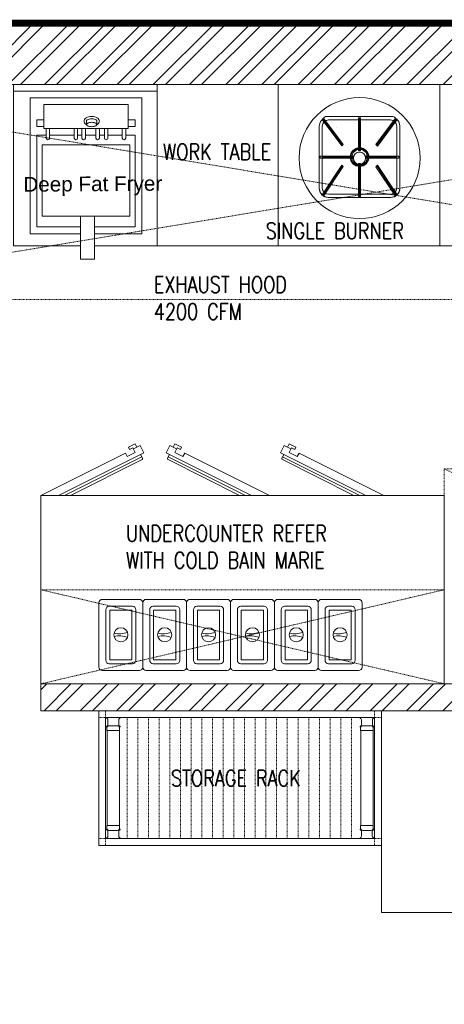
# Model space of a CAD drawing. Header units: inches. Extents: x 105152 to 158499, y 12149 to 30915.
# Tile 50 of 256: x 123837 to 123900, y 21459 to 21603. Entities that reach past the tile are written whole.
import ezdxf

# ---------------------------------------------------------------- set-up
doc = ezdxf.new("R2010")
doc.units = ezdxf.units.IN
doc.header["$MEASUREMENT"] = 0
doc.linetypes.add('HIDDEN', pattern=[0.375, 0.25, -0.125])
doc.linetypes.add('IHCL-P-MEZZANINE FLOOR PLAN$0$HIDDEN', pattern=[0.375, 0.25, -0.125])
for name, color, linetype, lineweight in [('AR - PLAN', 251, 'Continuous', 5), ('door', 1, 'Continuous', 13), ('DRAINAGE ', 7, 'Continuous', 9), ('EQUIP DIM', 5, 'Continuous', 0), ('EQUIPMENT', 7, 'Continuous', 25), ('FLOOR RAISE', 4, 'Continuous', 5), ('K-Equipment', 41, 'Continuous', 0), ('KIT TEXT.', 5, 'Continuous', 5), ('PD_BRICK WALL_115', 134, 'Continuous', 30), ('PD_HATCH', 45, 'Continuous', 9)]:
    doc.layers.add(name, color=color, linetype=linetype, lineweight=lineweight)
doc.layers.add('KIT EQUIPMENT', color=7, linetype='Continuous')
doc.layers.add('PD_025_TEXT', color=61, linetype='Continuous')
doc.styles.add('ISO', font='isocp.shx', dxfattribs={"height": 250})
doc.styles.get("Standard").update_dxf_attribs({"font": 'arial.ttf', "height": 6})

# ---------------------------------------------------------------- blocks, each defined once
blk = doc.blocks.new('SFEGRGG')
at = {"layer": 'K-Equipment', "color": 251, "lineweight": 5, "ltscale": 18}
for p, q in [((1785673.6, 620186.4), (1785673.6, 619586.4)), ((1786208.3, 620186.4), (1785673.6, 620186.4)), ((1786208.3, 620186.4), (1786208.3, 619586.4)), ((1786208.3, 619600.4, 3.7), (1786208.3, 620184.1, -0.7)), ((1785673.6, 620161.4), (1786208.3, 620161.4)), ((1785735.8, 620137.2), (1785735.8, 619631.6)), ((1786151.4, 620137.2), (1785735.8, 620137.2)), ((1786100.6, 620111.8), (1785786.6, 620111.8)), ((1785786.6, 620023.1), (1785786.6, 620111.8)), ((1786100.6, 620023.1), (1786100.6, 620111.8)), ((1786151.4, 619631.6), (1786151.4, 620137.2)), ((1785786.6, 620055.5), (1785761.2, 620055.5)), ((1785761.2, 620030.1), (1785761.2, 620055.5)), ((1785786.6, 620030.1), (1785761.2, 620030.1)), ((1785945.8, 620053.5), (1785945.8, 620037.8)), ((1785983.7, 620053.5), (1785983.7, 620037.9)), ((1786100.6, 620055.5), (1786126, 620055.5)), ((1786100.6, 620030.1), (1786126, 620030.1)), ((1786126, 620030.1), (1786126, 620055.5)), ((1785735.8, 620023.1), (1785735.8, 619631.6)), ((1785761.2, 619997.7), (1785761.2, 619657)), ((1785795.8, 619997.7), (1785761.2, 619997.7)), ((1786100.6, 620023.1), (1785786.6, 620023.1)), ((1785795.8, 620023.1), (1785795.8, 619987.7)), ((1785808.5, 620023.1), (1785808.5, 619987.7)), ((1785808.5, 619997.7), (1785899.8, 619997.7)), ((1785841.2, 619997.7), (1785808.5, 619997.7)), ((1785899.8, 620023.1), (1785899.8, 619987.7)), ((1785912.5, 620023.1), (1785912.5, 619987.7)), ((1785928.5, 619997.7), (1785912.5, 619997.7)), ((1785928.5, 620023.1), (1785928.5, 619987.7)), ((1785941.2, 620023.1), (1785941.2, 619987.7)), ((1785980.5, 619997.7), (1785941.2, 619997.7)), ((1785980.5, 620023.1), (1785980.5, 619987.7)), ((1785993.2, 620023.1), (1785993.2, 619987.7)), ((1786012.3, 619997.7), (1785993.2, 619997.7)), ((1786012.3, 620023.1), (1786012.3, 619987.7)), ((1786025, 620023.1), (1786025, 619987.7)), ((1786078.6, 619997.7), (1786025, 619997.7)), ((1786078.6, 619997.7), (1786049.8, 619997.7)), ((1786078.6, 620023.1), (1786078.6, 619987.7)), ((1786091.3, 620023.1), (1786091.3, 619987.7)), ((1786126, 619997.7), (1786091.3, 619997.7)), ((1786126, 619657), (1786126, 619997.7)), ((1785780.8, 619962.9), (1785780.8, 619697.3)), ((1786106.4, 619962.9), (1785780.8, 619962.9)), ((1786106.4, 619697.3), (1786106.4, 619962.9)), ((1785780.8, 619697.3), (1786106.4, 619697.3)), ((1785923.7, 619697.3), (1785923.7, 619537.2)), ((1785974.7, 619697.3), (1785974.7, 619537.2)), ((1785923.7, 619631.6), (1785735.8, 619631.6)), ((1785923.7, 619657), (1785761.2, 619657)), ((1786126, 619657), (1785974.7, 619657)), ((1786151.4, 619631.6), (1785974.7, 619631.6)), ((1785923.7, 619586.4), (1785673.6, 619586.4)), ((1786208.3, 619586.4), (1785974.7, 619586.4)), ((1785974.7, 619537.2), (1785923.7, 619537.2))]:
    blk.add_line(p, q, dxfattribs=at)
blk.add_lwpolyline([(1785964.8, 620046, 0.043875), (1785957, 620045.3, 0.057279), (1785951.3, 620043.6, 0.099652), (1785946.6, 620040.4), (1785945.8, 620037.9, 0.194717), (1785946.9, 620035.2, 0.099652), (1785951.3, 620032.1, 0.057279), (1785957, 620030.5, 0.043875), (1785964.8, 620029.8, 0.043875), (1785972.5, 620030.5, 0.057279), (1785978.2, 620032.1, 0.099652), (1785982.6, 620035.2, 0.194717), (1785983.7, 620037.9, 0.194717), (1785982.6, 620040.5, 0.099652), (1785978.2, 620043.6, 0.057279), (1785972.5, 620045.3, 0.043875)], format="xyb", close=True, dxfattribs=at)
blk.add_lwpolyline([(1785983.7, 620053.5, 0.030969), (1785981.9, 620054.8, 0.076046), (1785974.4, 620058, 0.062923), (1785964.8, 620059.2, 0.062923)], format="xyb", dxfattribs=at)
for centre, radius, start, end in [((1785964.8, 620021.9), 46.2, 90, 104.3399), ((1785964.8, 620021.9), 46.2, 75.6601, 90), ((1785947.4, 620050.5), 11.2, 146.1323, 180), ((1785947.4, 620050.5), 11.2, 180, 213.8677), ((1785955.7, 620044.9), 21.2, 121.6815, 146.1323), ((1785955.7, 620056), 21.2, 213.8677, 238.3185), ((1785961.2, 620036), 31.7, 104.3399, 121.6815), ((1785961.2, 620064.9), 31.7, 238.3185, 241.1049), ((1785957.7, 620038.5), 19.1, 121.7971, 128.4438), ((1785961.7, 620032.1), 26.7, 104.402, 121.7971), ((1785964.8, 620020.3), 38.9, 90, 104.402), ((1785968.3, 620036), 31.7, 58.3185, 75.6601), ((1785968.3, 620064.9), 31.7, 298.8951, 301.6815), ((1785973.8, 620044.9), 21.2, 33.8677, 58.3185), ((1785973.1, 620057.2), 22.6, 301.6815, 326.1323), ((1785982.1, 620050.5), 11.2, 360, 33.8677), ((1785984.4, 620049.6), 8.99, 326.1323, 5.3453), ((1785802.2, 619987.7), 6.35, 180, 360), ((1785906.2, 619987.7), 6.35, 180, 360), ((1785934.9, 619987.7), 6.35, 180, 360), ((1785986.9, 619987.7), 6.35, 180, 360), ((1786018.7, 619987.7), 6.35, 180, 360), ((1786085, 619987.7), 6.35, 180, 360)]:
    blk.add_arc(centre, radius, start, end, dxfattribs=at)
blk = doc.blocks.new('sesrgg')
at = {"layer": 'EQUIPMENT', "color": 251, "linetype": 'Continuous', "lineweight": 5}
for p, q in [((1788352.5, 614303.9), (1788353.7, 614303.2)), ((1788400.4, 614306.9), (1788353.3, 614306.9)), ((1788356.8, 614280.4), (1788356.8, 614297.9)), ((1788396.9, 614280.4), (1788396.9, 614297.9)), ((1788396.9, 614280.4), (1788396.9, 614297.9)), ((1788399.9, 614303.2), (1788401.1, 614303.9)), ((1788399.9, 614303.2), (1788401.2, 614303.9)), ((1788402, 614305.2), (1788402, 614305.3)), ((1789294.6, 614305.2), (1789294.6, 614305.3)), ((1789296.7, 614303.2), (1789295.4, 614303.9)), ((1789296.7, 614303.2), (1789295.4, 614303.9)), ((1789296.2, 614306.9), (1789343.3, 614306.9)), ((1789299.7, 614280.4), (1789299.7, 614297.9)), ((1789299.7, 614280.4), (1789299.7, 614297.9)), ((1789339.8, 614280.4), (1789339.8, 614297.9)), ((1789344.1, 614303.9), (1789342.9, 614303.2)), ((1788352.5, 614274.4), (1788353.7, 614275.1)), ((1788353.2, 614271.4), (1788353.2, 614259.3)), ((1788399.9, 614258.8), (1788353.7, 614258.8)), ((1788353.8, 613904.2), (1788353.7, 614258.8)), ((1788355.4, 614273.5), (1788354.7, 614272.2)), ((1788393, 614276.5), (1788360.6, 614276.5)), ((1788399, 614272.2), (1788398.3, 614273.5)), ((1788399.9, 614275.1), (1788401.1, 614274.4)), ((1788399.9, 614275.1), (1788401.2, 614274.4)), ((1788400, 613904.7), (1788399.9, 614258.8)), ((1788400.4, 614271.4), (1788400.4, 614259.3)), ((1788402, 614273), (1788402, 614273)), ((1789294.6, 614273), (1789294.6, 614273)), ((1789296.7, 614275.1), (1789295.4, 614274.4)), ((1789296.7, 614275.1), (1789295.4, 614274.4)), ((1789296.2, 614271.4), (1789296.2, 614259.3)), ((1789296.6, 613904.7), (1789296.7, 614258.8)), ((1789296.7, 614258.8), (1789342.9, 614258.8)), ((1789297.6, 614272.2), (1789298.3, 614273.5)), ((1789303.6, 614276.5), (1789335.9, 614276.5)), ((1789341.2, 614273.5), (1789341.9, 614272.2)), ((1789342.8, 613904.2), (1789342.9, 614258.8)), ((1789344.1, 614274.4), (1789342.9, 614275.1)), ((1789343.4, 614271.4), (1789343.4, 614259.3)), ((1788352.6, 613889.1), (1788353.8, 613888.4)), ((1788353.3, 613892), (1788353.3, 613904.2)), ((1788400, 613904.7), (1788353.8, 613904.7)), ((1788355.5, 613890), (1788354.8, 613891.2)), ((1788356.9, 613883.1), (1788356.9, 613865.6)), ((1788393.1, 613887), (1788360.7, 613887)), ((1788397, 613883.2), (1788397, 613865.7)), ((1788397, 613865.6), (1788397, 613883.1)), ((1788398.3, 613890), (1788399.1, 613891.2)), ((1788400, 613888.3), (1788401.2, 613889.1)), ((1788401.2, 613889.1), (1788400, 613888.4)), ((1788400.5, 613892), (1788400.5, 613904.2)), ((1788402, 613890.4), (1788402, 613890.5)), ((1789294.5, 613890.4), (1789294.5, 613890.5)), ((1789296.6, 613888.3), (1789295.3, 613889.1)), ((1789295.3, 613889.1), (1789296.6, 613888.4)), ((1789296.1, 613892), (1789296.1, 613904.2)), ((1789296.6, 613904.7), (1789342.8, 613904.7)), ((1789298.2, 613890), (1789297.5, 613891.2)), ((1789299.6, 613883.2), (1789299.6, 613865.7)), ((1789299.6, 613865.6), (1789299.6, 613883.1)), ((1789303.5, 613887), (1789335.8, 613887)), ((1789339.7, 613883.1), (1789339.7, 613865.6)), ((1789341.1, 613890), (1789341.8, 613891.2)), ((1789344, 613889.1), (1789342.8, 613888.4)), ((1789343.3, 613892), (1789343.3, 613904.2)), ((1788352.6, 613859.6), (1788353.8, 613860.3)), ((1788400.4, 613856.6), (1788353.4, 613856.6)), ((1788400, 613860.3), (1788401.2, 613859.6)), ((1788401.2, 613859.6), (1788400, 613860.3)), ((1788402, 613858.2), (1788402, 613858.2)), ((1789294.5, 613858.2), (1789294.5, 613858.2)), ((1789296.6, 613860.3), (1789295.3, 613859.6)), ((1789295.3, 613859.6), (1789296.6, 613860.3)), ((1789296.1, 613856.6), (1789343.2, 613856.6)), ((1789344, 613859.6), (1789342.8, 613860.3))]:
    blk.add_line(p, q, dxfattribs=at)
at = {"layer": 'EQUIPMENT', "color": 251, "linetype": 'IHCL-P-MEZZANINE FLOOR PLAN$0$HIDDEN', "lineweight": 5}
for p, q in [((1788428, 613856.6), (1788428, 614306.9)), ((1788467.7, 613856.6), (1788467.7, 614306.9)), ((1788507.4, 613856.6), (1788507.4, 614306.9)), ((1788547.1, 613856.6), (1788547.1, 614306.9)), ((1788586.8, 613856.6), (1788586.8, 614306.9)), ((1788586.8, 613856.6), (1788586.8, 614306.9)), ((1788626.6, 613856.6), (1788626.6, 614306.9)), ((1788666.3, 613856.6), (1788666.3, 614306.9)), ((1788706, 613856.6), (1788706, 614306.9)), ((1788706, 613856.6), (1788706, 614306.9)), ((1788745.7, 613856.6), (1788745.7, 614306.9)), ((1788785.4, 613856.6), (1788785.4, 614306.9)), ((1788825.1, 613856.6), (1788825.1, 614306.9)), ((1788864.9, 613856.6), (1788864.9, 614306.9)), ((1788904.6, 613856.6), (1788904.6, 614306.9)), ((1788944.3, 613856.6), (1788944.3, 614306.9)), ((1788984, 613856.6), (1788984, 614306.9)), ((1789023.7, 613856.6), (1789023.7, 614306.9)), ((1789063.5, 613856.6), (1789063.5, 614306.9)), ((1789103.2, 613856.6), (1789103.2, 614306.9)), ((1789142.9, 613856.6), (1789142.9, 614306.9)), ((1789182.6, 613856.6), (1789182.6, 614306.9)), ((1789222.3, 613856.6), (1789222.3, 614306.9)), ((1789262.1, 613856.6), (1789262.1, 614306.9))]:
    blk.add_line(p, q, dxfattribs=at)
for points in [[(1788348.4, 614306.9), (1788348.4, 614332.1), (1788323.1, 614332.1), (1788323.1, 614306.9)], [(1789348.2, 614306.9), (1789348.2, 614332.1), (1789373.5, 614332.1), (1789373.5, 614306.9)], [(1788348.4, 613856.6), (1788348.4, 613831.3), (1788323.1, 613831.3), (1788323.1, 613856.6)], [(1789348.2, 613856.6), (1789348.2, 613831.3), (1789373.5, 613831.3), (1789373.5, 613856.6)]]:
    blk.add_lwpolyline(points, close=True, dxfattribs=at)
at = {"layer": 'EQUIPMENT', "color": 251, "linetype": 'Continuous', "lineweight": 5}
for centre, radius, start, end in [((1788353.3, 614305.3), 1.6, 89.991, 239.97), ((1788350.7, 614297.9), 6.07, 359.982, 59.988), ((1788350.7, 614280.4), 6.07, 299.976, 359.982), ((1788403, 614297.9), 6.07, 119.991, 179.997), ((1788403, 614297.9), 6.07, 119.994, 180), ((1788403, 614280.4), 6.07, 179.991, 239.997), ((1788403, 614280.4), 6.07, 180, 239.97), ((1788400.4, 614305.3), 1.6, 299.976, 89.991), ((1788400.3, 614305.2), 1.6, 299.973, 359.979), ((1789296.2, 614305.3), 1.6, 90.009, 240.024), ((1789296.2, 614305.2), 1.6, 180.021, 240.027), ((1789293.6, 614297.9), 6.07, 0.003, 60.009), ((1789293.6, 614297.9), 6.07, 0, 60.006), ((1789293.6, 614280.4), 6.07, 300.003, 0.009), ((1789293.6, 614280.4), 6.07, 300.03, 0), ((1789345.9, 614297.9), 6.07, 120.012, 180.018), ((1789345.9, 614280.4), 6.07, 180.018, 240.024), ((1789343.3, 614305.3), 1.6, 300.03, 90.009), ((1788353.3, 614273), 1.6, 119.994, 329.979), ((1788353.7, 614259.3), 0.506, 180, 269.973), ((1788360.7, 614270.4), 6.07, 89.991, 149.997), ((1788393, 614270.4), 6.07, 29.985, 89.991), ((1788400.4, 614273), 1.6, 209.967, 59.988), ((1788399.9, 614259.3), 0.506, 269.973, 359.982), ((1788400.3, 614273), 1.6, 359.967, 59.973), ((1789296.2, 614273), 1.6, 120.027, 180.033), ((1789296.2, 614273), 1.6, 120.012, 330.033), ((1789296.7, 614259.3), 0.506, 180.018, 270.027), ((1789303.6, 614270.4), 6.07, 90.009, 150.015), ((1789335.9, 614270.4), 6.07, 30.003, 90.009), ((1789343.3, 614273), 1.6, 210.021, 60.006), ((1789342.9, 614259.3), 0.506, 270.027, 0), ((1788353.4, 613890.4), 1.6, 29.985, 239.97), ((1788353.8, 613904.2), 0.506, 89.991, 180), ((1788350.8, 613883.1), 6.07, 359.982, 59.988), ((1788360.7, 613893.1), 6.07, 209.967, 269.973), ((1788393.1, 613893.1), 6.07, 269.973, 329.979), ((1788403.1, 613883.1), 6.07, 119.994, 180), ((1788403.1, 613883.1), 6.07, 119.991, 179.997), ((1788400.4, 613890.4), 1.6, 299.976, 149.997), ((1788400, 613904.2), 0.506, 359.982, 89.991), ((1788400.4, 613890.4), 1.6, 299.973, 359.979), ((1789296.1, 613890.4), 1.6, 30.003, 240.024), ((1789296.1, 613890.4), 1.6, 180.021, 240.027), ((1789296.6, 613904.2), 0.506, 90.009, 180.018), ((1789293.5, 613883.1), 6.07, 0, 60.006), ((1789293.5, 613883.1), 6.07, 0.003, 60.009), ((1789303.5, 613893.1), 6.07, 210.021, 270.027), ((1789335.8, 613893.1), 6.07, 270.027, 330.033), ((1789345.8, 613883.1), 6.07, 120.012, 180.018), ((1789343.2, 613890.4), 1.6, 300.03, 150.015), ((1789342.8, 613904.2), 0.506, 0, 90.009), ((1788353.4, 613858.2), 1.6, 119.994, 269.973), ((1788350.8, 613865.6), 6.07, 299.976, 359.982), ((1788403.1, 613865.6), 6.07, 179.991, 239.997), ((1788403.1, 613865.6), 6.07, 180, 239.97), ((1788400.4, 613858.2), 1.6, 269.973, 59.988), ((1788400.4, 613858.2), 1.6, 359.967, 59.973), ((1789296.1, 613858.2), 1.6, 120.027, 180.033), ((1789296.1, 613858.2), 1.6, 120.012, 270.027), ((1789293.5, 613865.6), 6.07, 300.003, 0.009), ((1789293.5, 613865.6), 6.07, 300.03, 0), ((1789345.8, 613865.6), 6.07, 180.018, 240.024), ((1789343.2, 613858.2), 1.6, 270.027, 60.006)]:
    blk.add_arc(centre, radius, start, end, dxfattribs=at)
at = {"layer": 'KIT EQUIPMENT', "color": 251, "lineweight": 5}
for points in [[(1789373.5, 614332.1), (1789373.5, 613831.3), (1788323.1, 613831.3), (1788323.1, 614332.1)], [(1789348.2, 614306.9), (1789348.2, 613856.6), (1788348.4, 613856.6), (1788348.4, 614306.9)]]:
    blk.add_lwpolyline(points, close=True, dxfattribs=at)
blk = doc.blocks.new('A$C6E471120')
at = {"layer": 'PD_HATCH', "lineweight": 5}
h = blk.add_hatch(dxfattribs=at)
h.set_pattern_fill('ANSI32', color=251, scale=254)
h.set_pattern_definition([(45, (-1789305.34, -617415.57), (-67.351921, 67.351921), []), (45, (-1789260.44, -617415.57), (-67.351921, 67.351921), [])])
h.paths.add_polyline_path([(0, -2329.1), (0, -2229.1), (-566.3, -2229.1), (-2166.3, -2229.1), (-3666.3, -2229.1), (-3666.3, -2329.1)])
at = {"layer": 'door', "color": 251, "lineweight": 5}
blk.add_line((-538.6, -2229.1), (-2816.3, -2229.1), dxfattribs=at)
at = {"layer": 'EQUIPMENT', "color": 251, "lineweight": 5, "ltscale": 12}
blk.add_lwpolyline([(-3666.3, -2229.1), (0, -2229.1), (0, -2329.1), (-3666.3, -2329.1)], close=True, dxfattribs=at)
at = {"layer": 'KIT EQUIPMENT', "color": 251, "linetype": 'HIDDEN', "lineweight": 5, "ltscale": 0.025}
for p, q in [((0, -800), (-4838.7, 0)), ((-4838.7, -800), (0, 0)), ((-566.3, -2229.1), (-2166.3, -1429.1))]:
    blk.add_line(p, q, dxfattribs=at)
at = {"layer": 'KIT EQUIPMENT', "color": 251, "lineweight": 5}
for p, q in [((-2626.9, -136.9, -370.3), (-2631.2, -152.9, -370.3)), ((-2609.8, -119.8, -370.3), (-2626.9, -136.9, -370.3)), ((-2616.5, -142.9, -370.3), (-2619.6, -154.5, -370.3)), ((-2616.5, -142.9, -416.6), (-2619.6, -154.5, -416.6)), ((-2617.5, -127.6, -1064.6), (-2544.5, -225.7, -717.4)), ((-2608.1, -134.4, -370.3), (-2616.5, -142.9, -370.3)), ((-2608.1, -134.4, -416.6), (-2616.5, -142.9, -416.6)), ((-2354.8, -118.3, -416.6), (-2609, -118.3, -416.6)), ((-2596.5, -131.3, -370.3), (-2608.1, -134.4, -370.3)), ((-2596.5, -131.3, -416.6), (-2608.1, -134.4, -416.6)), ((-2365.9, -131.3, -370.3), (-2596.5, -131.3, -370.3)), ((-2365.9, -131.3, -416.6), (-2596.5, -131.3, -416.6)), ((-2365.9, -131.3, -1064.6), (-2596.5, -131.3, -1064.6)), ((-2481.2, -246.6, -717.4), (-2481.2, -125.5, -1064.6)), ((-2417.5, -225.8, -717.4), (-2344.4, -127.7, -1064.6)), ((-2354.4, -134.4, -370.3), (-2365.9, -131.3, -370.3)), ((-2354.4, -134.4, -416.6), (-2365.9, -131.3, -416.6)), ((-2345.9, -142.9, -370.3), (-2354.4, -134.4, -370.3)), ((-2345.9, -142.9, -416.6), (-2354.4, -134.4, -416.6)), ((-2335.5, -136.9, -370.3), (-2352.7, -119.8, -370.3)), ((-2342.8, -154.5, -370.3), (-2345.9, -142.9, -370.3)), ((-2342.8, -154.5, -416.6), (-2345.9, -142.9, -416.6)), ((-2331.2, -152.9, -370.3), (-2335.5, -136.9, -370.3)), ((-2631.2, -152.9, -370.3), (-2631.2, -386.6, 324)), ((-2631.2, -154.5, -1064.6), (-2631.2, -385, -370.3)), ((-2619.6, -154.5, -370.3), (-2619.6, -385, 324)), ((-2619.6, -154.5, -1064.6), (-2619.6, -385, -370.3)), ((-2342.8, -154.5, -1064.6), (-2342.8, -385, -370.3)), ((-2342.8, -154.5, -370.3), (-2342.8, -385, 324)), ((-2342.8, -385, 324), (-2342.8, -154.5, -370.3)), ((-2331.2, -386.6, 324), (-2331.2, -152.9, -370.3)), ((-2331.2, -152.9, -370.3), (-2331.2, -386.6, 324)), ((-2331.2, -385, -370.3), (-2331.2, -154.5, -1064.6)), ((-2331.2, -154.5, -1064.6), (-2331.2, -385, -370.3)), ((-2511.3, -269.8, -46.3), (-2505.5, -252.1, -46.3)), ((-2505.5, -252.1, -46.3), (-2490.5, -241.2, -46.3)), ((-2490.5, -241.2, -46.3), (-2471.9, -241.2, -46.3)), ((-2471.9, -241.2, -46.3), (-2456.9, -252.1, -46.3)), ((-2456.9, -252.1, -46.3), (-2451.2, -269.8, -46.3)), ((-2504.4, -269.8, -717.4), (-2619.6, -269.8, -717.4)), ((-2505.5, -287.4, -46.3), (-2511.3, -269.8, -46.3)), ((-2490.5, -298.3, -46.3), (-2505.5, -287.4, -46.3)), ((-2481.2, -414, -370.3), (-2481.2, -292.9, -717.4)), ((-2456.9, -287.4, -46.3), (-2471.9, -298.3, -46.3)), ((-2342.8, -269.8, -717.4), (-2458.1, -269.8, -717.4)), ((-2451.2, -269.8, -46.3), (-2456.9, -287.4, -46.3)), ((-2617.6, -412.3, -370.3), (-2544.6, -302.6, -717.4)), ((-2471.9, -298.3, -46.3), (-2490.5, -298.3, -46.3)), ((-2417.5, -302.7, -717.4), (-2344.5, -412.4, -370.3)), ((-2631.2, -386.6, 324), (-2626.9, -402.6, 324)), ((-2626.9, -402.6, 324), (-2614.1, -415.5, 324)), ((-2619.6, -385, 324), (-2616.5, -396.6, 324)), ((-2616.5, -396.6, 324), (-2608.1, -405.1, 324)), ((-2354.4, -405.1, 324), (-2345.9, -396.6, 324)), ((-2348.4, -415.5, 324), (-2335.5, -402.6, 324)), ((-2345.9, -396.6, 324), (-2342.8, -385, 324)), ((-2335.5, -402.6, 324), (-2331.2, -386.6, 324)), ((-2614.1, -415.5, 324), (-2598, -419.8, 324)), ((-2608.1, -405.1, 324), (-2596.5, -408.2, 324)), ((-2364.4, -419.8, 324), (-2598, -419.8, 324)), ((-2598, -419.8, 324), (-2364.4, -419.8, 324)), ((-2364.4, -419.8, 324), (-2598, -419.8, 324)), ((-2596.5, -408.2, 324), (-2365.9, -408.2, 324)), ((-2596.5, -408.2, -370.3), (-2365.9, -408.2, -370.3)), ((-2365.9, -419.8, -370.3), (-2596.5, -419.8, -370.3)), ((-2596.5, -419.8, -370.3), (-2365.9, -419.8, -370.3)), ((-2365.9, -408.2, 324), (-2354.4, -405.1, 324)), ((-2364.4, -419.8, 324), (-2348.4, -415.5, 324)), ((-3340, -1349.3), (-3315.1, -1336.8)), ((-3340, -1349.3), (-3336.2, -1356.8)), ((-3323.9, -1350.6), (-3336.2, -1356.8)), ((-3323.9, -1350.6), (-3314.8, -1368.7)), ((-3321.5, -1355.3), (-3296.4, -1342.7)), ((-3315.1, -1336.8), (-3309, -1349)), ((-3296.4, -1342.7), (-3283, -1369.4)), ((-3186.3, -1342.7), (-3199.7, -1369.4)), ((-3161.2, -1355.3), (-3186.3, -1342.7)), ((-3167.6, -1336.8), (-3173.7, -1349)), ((-3158.8, -1350.6), (-3167.9, -1368.7)), ((-3142.7, -1349.3), (-3167.6, -1336.8)), ((-3158.8, -1350.6), (-3146.5, -1356.8)), ((-3142.7, -1349.3), (-3146.5, -1356.8)), ((-2761.3, -1342.7), (-2774.7, -1369.4)), ((-2736.2, -1355.3), (-2761.3, -1342.7)), ((-2742.6, -1336.8), (-2748.7, -1349)), ((-2733.8, -1350.6), (-2742.9, -1368.7)), ((-2717.7, -1349.3), (-2742.6, -1336.8)), ((-2733.8, -1350.6), (-2721.5, -1356.8)), ((-2717.7, -1349.3), (-2721.5, -1356.8)), ((-3666.3, -1529.1), (-3351.6, -1370.5)), ((-3600, -1529.1), (-3283, -1369.4)), ((-3577.8, -1529.1), (-3290.5, -1384.4)), ((-3351.6, -1370.5), (-3344.9, -1383.9)), ((-3344.9, -1383.9), (-3314.8, -1368.7)), ((-3295, -1375.5), (-3287.9, -1389.7)), ((-2882.7, -1529.1), (-3199.7, -1369.4)), ((-3187.6, -1375.5), (-3194.8, -1389.7)), ((-2904.9, -1529.1), (-3192.1, -1384.4)), ((-3137.8, -1383.9), (-3167.9, -1368.7)), ((-3131.1, -1370.5), (-3137.8, -1383.9)), ((-2816.3, -1529.1), (-3131.1, -1370.5)), ((-2457.7, -1529.1), (-2774.7, -1369.4)), ((-2762.6, -1375.5), (-2769.8, -1389.7)), ((-2479.9, -1529.1), (-2767.1, -1384.4)), ((-2712.8, -1383.9), (-2742.9, -1368.7)), ((-2706.1, -1370.5), (-2712.8, -1383.9)), ((-2391.3, -1529.1), (-2706.1, -1370.5)), ((-3555.7, -1529.1), (-3289.6, -1395)), ((-2927, -1529.1), (-3193.1, -1395)), ((-2502, -1529.1), (-2768.1, -1395))]:
    blk.add_line(p, q, dxfattribs=at)
at = {"layer": 'KIT EQUIPMENT', "color": 251, "linetype": 'HIDDEN', "lineweight": 5, "ltscale": 2}
for p, q in [((-3666.3, -1879.1), (-2166.3, -2229.1)), ((-2166.3, -1879.1), (-3666.3, -2229.1))]:
    blk.add_line(p, q, dxfattribs=at)
at = {"layer": 'KIT EQUIPMENT', "color": 251, "linetype": 'HIDDEN', "lineweight": 5, "ltscale": 0.025}
for points in [[(0, -800), (-4838.7, -800), (-4838.7, 0), (0, 0)], [(-566.3, -2229.1), (-2166.3, -2229.1), (-2166.3, -1429.1), (-566.3, -1429.1)]]:
    blk.add_lwpolyline(points, close=True, dxfattribs=at)
at = {"layer": 'KIT EQUIPMENT', "color": 251, "lineweight": 5}
for points in [[(-2783.4, -600), (-3233.4, -600), (-3233.4, 0), (-2783.4, 0)], [(-2783.4, -600), (-2783.4, 0), (-2183.4, 0), (-2183.4, -600)], [(-1733.4, -600), (-2183.4, -600), (-2183.4, 0), (-1733.4, 0)], [(-2166.3, -2229.1), (-3666.3, -2229.1), (-3666.3, -1529.1), (-2166.3, -1529.1)], [(-1200, -3079.1), (-1200, -2329.1), (-2400, -2329.1), (-2400, -3079.1)]]:
    blk.add_lwpolyline(points, close=True, dxfattribs=at)
at = {"layer": 'KIT EQUIPMENT', "color": 251, "linetype": 'HIDDEN', "lineweight": 5, "ltscale": 2}
blk.add_lwpolyline([(-2166.3, -1879.1), (-2166.3, -2229.1), (-3666.3, -2229.1), (-3666.3, -1879.1)], close=True, dxfattribs=at)
at = {"layer": 'KIT EQUIPMENT', "color": 251, "lineweight": 5, "elevation": 0}
for points in [[(-3287, -1927.6), (-3287, -2167, -0.414214), (-3299.8, -2179.8), (-3437.2, -2179.8, -0.414214), (-3450, -2167), (-3450, -1927.6, -0.414214), (-3437.2, -1914.8), (-3299.8, -1914.8, -0.414214)], [(-3312.6, -1953.2), (-3312.6, -2141.4, -0.414214), (-3325.4, -2154.2), (-3411.6, -2154.2, -0.414214), (-3424.4, -2141.4), (-3424.4, -1953.2, -0.414214), (-3411.6, -1940.4), (-3325.4, -1940.4, -0.414214)], [(-3124, -1927.6), (-3124, -2167, -0.414214), (-3136.8, -2179.8), (-3274.2, -2179.8, -0.414214), (-3287, -2167), (-3287, -1927.6, -0.414214), (-3274.2, -1914.8), (-3136.8, -1914.8, -0.414214)], [(-3149.6, -1953.2), (-3149.6, -2141.4, -0.414214), (-3162.4, -2154.2), (-3248.6, -2154.2, -0.414214), (-3261.4, -2141.4), (-3261.4, -1953.2, -0.414214), (-3248.6, -1940.4), (-3162.4, -1940.4, -0.414214)], [(-2961, -1927.6), (-2961, -2167, -0.414214), (-2973.8, -2179.8), (-3111.2, -2179.8, -0.414214), (-3124, -2167), (-3124, -1927.6, -0.414214), (-3111.2, -1914.8), (-2973.8, -1914.8, -0.414214)], [(-2986.6, -1953.2), (-2986.6, -2141.4, -0.414214), (-2999.4, -2154.2), (-3085.6, -2154.2, -0.414214), (-3098.4, -2141.4), (-3098.4, -1953.2, -0.414214), (-3085.6, -1940.4), (-2999.4, -1940.4, -0.414214)], [(-2798, -1927.6), (-2798, -2167, -0.414214), (-2810.8, -2179.8), (-2948.2, -2179.8, -0.414214), (-2961, -2167), (-2961, -1927.6, -0.414214), (-2948.2, -1914.8), (-2810.8, -1914.8, -0.414214)], [(-2823.6, -1953.2), (-2823.6, -2141.4, -0.414214), (-2836.4, -2154.2), (-2922.6, -2154.2, -0.414214), (-2935.4, -2141.4), (-2935.4, -1953.2, -0.414214), (-2922.6, -1940.4), (-2836.4, -1940.4, -0.414214)], [(-2635, -1927.6), (-2635, -2167, -0.414214), (-2647.8, -2179.8), (-2785.2, -2179.8, -0.414214), (-2798, -2167), (-2798, -1927.6, -0.414214), (-2785.2, -1914.8), (-2647.8, -1914.8, -0.414214)], [(-2660.6, -1953.2), (-2660.6, -2141.4, -0.414214), (-2673.4, -2154.2), (-2759.6, -2154.2, -0.414214), (-2772.4, -2141.4), (-2772.4, -1953.2, -0.414214), (-2759.6, -1940.4), (-2673.4, -1940.4, -0.414214)], [(-2472, -1927.6), (-2472, -2167, -0.414214), (-2484.8, -2179.8), (-2622.2, -2179.8, -0.414214), (-2635, -2167), (-2635, -1927.6, -0.414214), (-2622.2, -1914.8), (-2484.8, -1914.8, -0.414214)], [(-2497.6, -1953.2), (-2497.6, -2141.4, -0.414214), (-2510.4, -2154.2), (-2596.6, -2154.2, -0.414214), (-2609.4, -2141.4), (-2609.4, -1953.2, -0.414214), (-2596.6, -1940.4), (-2510.4, -1940.4, -0.414214)]]:
    blk.add_lwpolyline(points, format="xyb", close=True, dxfattribs=at)
for points in [[(-3327.3, -1955.1), (-3327.3, -2139.5), (-3409.7, -2139.5), (-3409.7, -1955.1)], [(-3164.3, -1955.1), (-3164.3, -2139.5), (-3246.7, -2139.5), (-3246.7, -1955.1)], [(-3001.3, -1955.1), (-3001.3, -2139.5), (-3083.7, -2139.5), (-3083.7, -1955.1)], [(-2838.3, -1955.1), (-2838.3, -2139.5), (-2920.7, -2139.5), (-2920.7, -1955.1)], [(-2675.3, -1955.1), (-2675.3, -2139.5), (-2757.7, -2139.5), (-2757.7, -1955.1)], [(-2512.3, -1955.1), (-2512.3, -2139.5), (-2594.7, -2139.5), (-2594.7, -1955.1)]]:
    blk.add_lwpolyline(points, close=True, dxfattribs=at)
at = {"layer": 'KIT EQUIPMENT', "color": 251, "lineweight": 5}
for centre, radius in [((-2481.2, -273.6), 225), ((-2481.2, -269.8, -717.4), 34.7), ((-2481.2, -273.6), 22.7), ((-3368.5, -2046.7, 0), 26.2), ((-3205.5, -2046.7, 0), 26.2), ((-3042.5, -2046.7, 0), 26.2), ((-2879.5, -2046.7, 0), 26.2), ((-2716.5, -2046.7, 0), 26.2), ((-2553.5, -2046.7, 0), 26.2)]:
    blk.add_circle(centre, radius, dxfattribs=at)
for centre, radius, start, end in [((-2596.5, -154.5, -1064.6), 23.1, 90, 180), ((-2365.9, -154.5, -1064.6), 23.1, 0, 90), ((-2596.5, -385, -370.3), 34.7, 180, 270), ((-2596.5, -385, -370.3), 23.1, 180, 270), ((-2365.9, -385, -370.3), 23.1, 270, 0), ((-2365.9, -385, -370.3), 34.7, 270, 0), ((-3291.4, -1391.5), 3.98, 296.7484, 26.7484), ((-3191.3, -1391.5), 3.98, 153.2516, 243.2516), ((-2766.3, -1391.5), 3.98, 153.2516, 243.2516), ((-3372.8, -1973.2, 0), 69.8, 252.4964, 294.1869), ((-3372.8, -2120.2, 0), 69.8, 65.8131, 107.5036), ((-3209.8, -1973.2, 0), 69.8, 252.4964, 294.1869), ((-3209.8, -2120.2, 0), 69.8, 65.8131, 107.5036), ((-3046.8, -1973.2, 0), 69.8, 252.4964, 294.1869), ((-3046.8, -2120.2, 0), 69.8, 65.8131, 107.5036), ((-2883.8, -1973.2, 0), 69.8, 252.4964, 294.1869), ((-2883.8, -2120.2, 0), 69.8, 65.8131, 107.5036), ((-2720.8, -1973.2, 0), 69.8, 252.4964, 294.1869), ((-2720.8, -2120.2, 0), 69.8, 65.8131, 107.5036), ((-2557.8, -1973.2, 0), 69.8, 252.4964, 294.1869), ((-2557.8, -2120.2, 0), 69.8, 65.8131, 107.5036)]:
    blk.add_arc(centre, radius, start, end, dxfattribs=at)
for points in [[(-2620.3, -130.3, -347.1), (-2614.8, -124.9, -347.1), (-2541.8, -223), (-2547.3, -228.4)], [(-2547.3, -228.4, -15.4), (-2541.8, -223, -15.4), (-2614.8, -124.9, -362.6), (-2620.3, -130.3, -362.6)], [(-2620.3, -130.3, -362.6), (-2614.8, -124.9, -362.6), (-2614.8, -124.9, -362.6)], [(-2620.3, -130.3, -347.1), (-2620.3, -130.3, -362.6), (-2614.8, -124.9, -362.6), (-2614.8, -124.9, -347.1)], [(-2620.3, -130.3, -347.1), (-2620.3, -130.3, -347.1), (-2547.3, -228.4)], [(-2547.3, -228.4), (-2547.3, -228.4, -15.4), (-2620.3, -130.3, -362.6), (-2620.3, -130.3, -347.1)], [(-2614.8, -124.9, -362.6), (-2614.8, -124.9, -362.6), (-2541.8, -223, -15.4)], [(-2614.8, -124.9, -347.1), (-2614.8, -124.9, -362.6), (-2541.8, -223, -15.4), (-2541.8, -223)], [(-2484.9, -123.6, -347.1), (-2477.2, -123.6, -347.1), (-2477.2, -246.8), (-2484.9, -246.8)], [(-2484.9, -123.6, -347.1), (-2484.9, -123.6, -347.1), (-2484.9, -246.8)], [(-2484.9, -246.8, -15.4), (-2477.2, -246.8, -15.4), (-2477.2, -123.6, -362.6), (-2484.9, -123.6, -362.6)], [(-2484.9, -246.8), (-2484.9, -246.8, -15.4), (-2484.9, -123.6, -362.6), (-2484.9, -123.6, -347.1)], [(-2477.2, -123.6, -362.6), (-2477.2, -123.6, -362.6), (-2477.2, -246.8, -15.4)], [(-2477.2, -123.6, -347.1), (-2477.2, -123.6, -362.6), (-2477.2, -246.8, -15.4), (-2477.2, -246.8)], [(-2347.2, -125, -347.1), (-2341.7, -130.4, -347.1), (-2414.7, -228.5), (-2420.2, -223)], [(-2347.2, -125, -347.1), (-2347.2, -125, -347.1), (-2420.2, -223)], [(-2420.2, -223, -15.4), (-2414.7, -228.5, -15.4), (-2341.7, -130.4, -362.6), (-2347.2, -125, -362.6)], [(-2420.2, -223), (-2420.2, -223, -15.4), (-2347.2, -125, -362.6), (-2347.2, -125, -347.1)], [(-2341.7, -130.4, -362.6), (-2341.7, -130.4, -362.6), (-2414.7, -228.5, -15.4)], [(-2341.7, -130.4, -347.1), (-2341.7, -130.4, -362.6), (-2414.7, -228.5, -15.4), (-2414.7, -228.5)], [(-2347.2, -125, -362.6), (-2341.7, -130.4, -362.6), (-2341.7, -130.4, -362.6)], [(-2347.2, -125, -347.1), (-2347.2, -125, -362.6), (-2341.7, -130.4, -362.6), (-2341.7, -130.4, -347.1)], [(-2567.2, -160.3, -910.3), (-2567.2, -160.3, -910.3), (-2567.2, -160.3, -1010.6), (-2567.2, -160.3, -910.3)], [(-2547.3, -228.4), (-2541.8, -223), (-2541.8, -223, -15.4), (-2547.3, -228.4, -15.4)], [(-2547.3, -228.4), (-2547.3, -228.4), (-2547.3, -228.4, -15.4), (-2547.3, -228.4)], [(-2515.3, -269.8, -69.4), (-2511.3, -269.8, -46.3), (-2505.5, -252.1, -46.3), (-2508.8, -249.7, -69.4)], [(-2508.8, -249.7, -69.4), (-2505.5, -252.1, -46.3), (-2490.5, -241.2, -46.3), (-2491.8, -237.3, -69.4)], [(-2491.8, -237.3, -69.4), (-2490.5, -241.2, -46.3), (-2471.9, -241.2, -46.3), (-2470.7, -237.3, -69.4)], [(-2484.9, -246.8), (-2477.2, -246.8), (-2477.2, -246.8, -15.4), (-2484.9, -246.8, -15.4)], [(-2484.9, -246.8), (-2484.9, -246.8), (-2484.9, -246.8, -15.4), (-2484.9, -246.8)], [(-2470.7, -237.3, -69.4), (-2471.9, -241.2, -46.3), (-2456.9, -252.1, -46.3), (-2453.6, -249.7, -69.4)], [(-2453.6, -249.7, -69.4), (-2456.9, -252.1, -46.3), (-2451.2, -269.8, -46.3), (-2447.1, -269.8, -69.4)], [(-2420.2, -223), (-2414.7, -228.5), (-2414.7, -228.5, -15.4), (-2420.2, -223, -15.4)], [(-2420.2, -223), (-2420.2, -223), (-2420.2, -223, -15.4), (-2420.2, -223)], [(-2627.4, -273.6, -702), (-2627.4, -265.9, -702), (-2504.4, -265.9, -702), (-2504.4, -273.6, -702)], [(-2504.4, -273.6, -717.4), (-2504.4, -265.9, -717.4), (-2627.4, -265.9, -717.4), (-2627.4, -273.6, -717.4)], [(-2627.4, -273.6, -15.4), (-2627.4, -265.9, -15.4), (-2627.4, -265.9, -15.4)], [(-2627.4, -273.6), (-2627.4, -273.6, -15.4), (-2627.4, -265.9, -15.4), (-2627.4, -265.9)], [(-2627.4, -265.9, -717.4), (-2627.4, -265.9, -717.4), (-2504.4, -265.9, -717.4)], [(-2627.4, -265.9, -702), (-2627.4, -265.9, -717.4), (-2504.4, -265.9, -717.4), (-2504.4, -265.9, -702)], [(-2627.4, -273.6, -702), (-2627.4, -273.6, -702), (-2504.4, -273.6, -702)], [(-2504.4, -273.6, -702), (-2504.4, -273.6, -717.4), (-2627.4, -273.6, -717.4), (-2627.4, -273.6, -702)], [(-2508.8, -289.8, -69.4), (-2505.5, -287.4, -46.3), (-2511.3, -269.8, -46.3), (-2515.3, -269.8, -69.4)], [(-2491.8, -302.2, -69.4), (-2490.5, -298.3, -46.3), (-2505.5, -287.4, -46.3), (-2508.8, -289.8, -69.4)], [(-2504.4, -273.6), (-2504.4, -265.9), (-2504.4, -265.9, -15.4), (-2504.4, -273.6, -15.4)], [(-2504.4, -273.6), (-2504.4, -273.6), (-2504.4, -273.6, -15.4), (-2504.4, -273.6)], [(-2453.6, -289.8, -69.4), (-2456.9, -287.4, -46.3), (-2471.9, -298.3, -46.3), (-2470.7, -302.2, -69.4)], [(-2335.1, -265.9), (-2335.1, -273.6), (-2458.1, -273.6), (-2458.1, -265.9)], [(-2335.1, -265.9), (-2335.1, -265.9), (-2458.1, -265.9)], [(-2458.1, -265.9), (-2458.1, -273.6), (-2458.1, -273.6, -15.4), (-2458.1, -265.9, -15.4)], [(-2458.1, -265.9), (-2458.1, -265.9), (-2458.1, -265.9, -15.4), (-2458.1, -265.9)], [(-2458.1, -265.9, -15.4), (-2458.1, -273.6, -15.4), (-2335.1, -273.6, -15.4), (-2335.1, -265.9, -15.4)], [(-2458.1, -265.9), (-2458.1, -265.9, -15.4), (-2335.1, -265.9, -15.4), (-2335.1, -265.9)], [(-2335.1, -273.6, -15.4), (-2335.1, -273.6, -15.4), (-2458.1, -273.6, -15.4)], [(-2335.1, -273.6), (-2335.1, -273.6, -15.4), (-2458.1, -273.6, -15.4), (-2458.1, -273.6)], [(-2447.1, -269.8, -69.4), (-2451.2, -269.8, -46.3), (-2456.9, -287.4, -46.3), (-2453.6, -289.8, -69.4)], [(-2350.5, -273.6, -15.4), (-2350.5, -265.9, -15.4), (-2350.5, -265.9, -15.4)], [(-2350.5, -273.6), (-2350.5, -273.6, -15.4), (-2350.5, -265.9, -15.4), (-2350.5, -265.9)], [(-2335.1, -265.9, -15.4), (-2335.1, -273.6, -15.4), (-2335.1, -273.6, -15.4)], [(-2335.1, -265.9), (-2335.1, -265.9, -15.4), (-2335.1, -273.6, -15.4), (-2335.1, -273.6)], [(-2614.9, -415, 347.1), (-2620.3, -409.6, 347.1), (-2547.3, -299.9), (-2541.9, -305.3)], [(-2541.9, -305.3, -15.4), (-2547.3, -299.9, -15.4), (-2620.3, -409.6, 331.7), (-2614.9, -415, 331.7)], [(-2620.3, -409.6, 331.7), (-2620.3, -409.6, 331.7), (-2547.3, -299.9, -15.4)], [(-2620.3, -409.6, 347.1), (-2620.3, -409.6, 331.7), (-2547.3, -299.9, -15.4), (-2547.3, -299.9)], [(-2614.9, -415, 347.1), (-2614.9, -415, 347.1), (-2541.9, -305.3)], [(-2541.9, -305.3), (-2541.9, -305.3, -15.4), (-2614.9, -415, 331.7), (-2614.9, -415, 347.1)], [(-2541.9, -305.3), (-2547.3, -299.9), (-2547.3, -299.9, -15.4), (-2541.9, -305.3, -15.4)], [(-2541.9, -305.3), (-2541.9, -305.3), (-2541.9, -305.3, -15.4), (-2541.9, -305.3)], [(-2470.7, -302.2, -69.4), (-2471.9, -298.3, -46.3), (-2490.5, -298.3, -46.3), (-2491.8, -302.2, -69.4)], [(-2477.2, -415.9, 347.1), (-2484.9, -415.9, 347.1), (-2484.9, -293.1), (-2477.2, -293.1)], [(-2477.2, -293.1), (-2484.9, -293.1), (-2484.9, -293.1, -15.4), (-2477.2, -293.1, -15.4)], [(-2477.2, -293.1, -15.4), (-2484.9, -293.1, -15.4), (-2484.9, -415.9, 331.7), (-2477.2, -415.9, 331.7)], [(-2484.9, -415.9, 331.7), (-2484.9, -415.9, 331.7), (-2484.9, -293.1, -15.4)], [(-2484.9, -415.9, 347.1), (-2484.9, -415.9, 331.7), (-2484.9, -293.1, -15.4), (-2484.9, -293.1)], [(-2477.2, -415.9, 347.1), (-2477.2, -415.9, 347.1), (-2477.2, -293.1)], [(-2477.2, -293.1), (-2477.2, -293.1), (-2477.2, -293.1, -15.4), (-2477.2, -293.1)], [(-2477.2, -293.1), (-2477.2, -293.1, -15.4), (-2477.2, -415.9, 331.7), (-2477.2, -415.9, 347.1)], [(-2341.8, -409.6, 347.1), (-2347.2, -415.1, 347.1), (-2420.3, -305.4), (-2414.8, -300)], [(-2414.8, -300), (-2420.3, -305.4), (-2420.3, -305.4, -15.4), (-2414.8, -300, -15.4)], [(-2414.8, -300, -15.4), (-2420.3, -305.4, -15.4), (-2347.2, -415.1, 331.7), (-2341.8, -409.6, 331.7)], [(-2347.2, -415.1, 331.7), (-2347.2, -415.1, 331.7), (-2420.3, -305.4, -15.4)], [(-2347.2, -415.1, 347.1), (-2347.2, -415.1, 331.7), (-2420.3, -305.4, -15.4), (-2420.3, -305.4)], [(-2341.8, -409.6, 347.1), (-2341.8, -409.6, 347.1), (-2414.8, -300)], [(-2414.8, -300), (-2414.8, -300), (-2414.8, -300, -15.4), (-2414.8, -300)], [(-2414.8, -300), (-2414.8, -300, -15.4), (-2341.8, -409.6, 331.7), (-2341.8, -409.6, 347.1)], [(-2614.9, -415, 331.7), (-2620.3, -409.6, 331.7), (-2620.3, -409.6, 331.7)], [(-2614.9, -415, 347.1), (-2614.9, -415, 331.7), (-2620.3, -409.6, 331.7), (-2620.3, -409.6, 347.1)], [(-2477.2, -415.9, 331.7), (-2484.9, -415.9, 331.7), (-2484.9, -415.9, 331.7)], [(-2477.2, -415.9, 347.1), (-2477.2, -415.9, 331.7), (-2484.9, -415.9, 331.7), (-2484.9, -415.9, 347.1)], [(-2341.8, -409.6, 331.7), (-2347.2, -415.1, 331.7), (-2347.2, -415.1, 331.7)], [(-2341.8, -409.6, 347.1), (-2341.8, -409.6, 331.7), (-2347.2, -415.1, 331.7), (-2347.2, -415.1, 347.1)]]:
    blk.add_3dface(points, dxfattribs=at)
at = {"layer": 'EQUIPMENT', "color": 251}
for name, p in [('SFEGRGG', (-1789441.7, -620186.4)), ('sesrgg', (-1791773.5, -616661.3))]:
    blk.add_blockref(name, p, dxfattribs=at)
at = {"layer": 'EQUIP DIM', "color": 251, "insert": (-3192.6, -339.6, 23.4), "char_height": 45, "width": 582.323, "attachment_point": 3, "rotation": 0.4333}
blk.add_mtext('\\pxqc;{\\H1.22222x;\\C256; Deep Fat Fryer }', dxfattribs=at)
at = {"layer": 'KIT TEXT.', "color": 251, "char_height": 60.175, "width": 1100.284, "attachment_point": 7, "style": 'ISO'}
for s, insert in [('{\\Fromans|c0;\\W0.8;WORK TABLE }', (-3211.9, -280.4, 488.6)), ('{\\Fromans|c0;\\W0.8;SINGLE BURNER }', (-2829.9, -574.3, 118.3)), ('{\\Fromans|c0;\\W0.8;EXHAUST HOOD\\P4200 CFM}', (-3246.1, -874.6, 488.6)), ('{\\Fromans|c0;\\W0.8;UNDERCOUNTER REFER\\PWITH COLD BAIN MARIE}', (-3349.4, -1799.7, 488.6)), ('{\\Fromans|c0;\\W0.8;STORAGE RACK}', (-3182.2, -2610.1, 488.6))]:
    blk.add_mtext(s, dxfattribs=dict(at, insert=insert))
blk = doc.blocks.new('FIRST FLOOR PLAN 0')
at = {"layer": 'PD_HATCH', "lineweight": 5}
h = blk.add_hatch(dxfattribs=at)
h.set_pattern_fill('ANSI32', color=251, scale=10)
h.set_pattern_definition([(45, (-1110.15, -834.2493), (-2.65165, 2.65165), []), (45, (-1108.3824, -834.2493), (-2.65165, 2.65165), [])])
h.paths.add_polyline_path([(-1107, -791.5), (-1116, -791.5), (-1116, -873), (-1107, -873)])
h.paths.add_polyline_path([(-745.5, -939), (-915, -939), (-915, -948), (-745.5, -948)])
h.paths.add_polyline_path([(-561, -939), (-730.5, -939), (-730.5, -948), (-561, -948)])
h.paths.add_polyline_path([(-1107, -75), (-1116, -75), (-1116, -156.5), (-1107, -156.5)])
h.paths.add_polyline_path([(-1107, -171.5), (-1116, -171.5), (-1116, -311.5), (-1107, -311.5)])
h.paths.add_polyline_path([(-1107, -326.5), (-1116, -326.5), (-1116, -466.5), (-1107, -466.5)])
h.paths.add_polyline_path([(-1107, -481.5), (-1116, -481.5), (-1116, -621.5), (-1107, -621.5)])
h.paths.add_polyline_path([(-1107, -636.5), (-1116, -636.5), (-1116, -776.5), (-1107, -776.5)])
h.paths.add_polyline_path([(-15, 0), (-181.5, 0), (-181.5, -9), (-15, -9)])
h.paths.add_polyline_path([(-196.5, 0), (-361.5, 0), (-361.5, -9), (-196.5, -9)])
h.paths.add_polyline_path([(-376.5, 0), (-546, 0), (-546, -9), (-376.5, -9)])
h.paths.add_polyline_path([(-561, 0), (-730.5, 0), (-730.5, -9), (-561, -9)])
h.paths.add_polyline_path([(-930, 0), (-1041, 0), (-1041, -9), (-930, -9)])
h.paths.add_polyline_path([(-1056, 0), (-1116, 0), (-1116, -60), (-1107, -60), (-1107, -9), (-1056, -9)])
h.paths.add_polyline_path([(-1107, -888), (-1116, -888), (-1116, -948), (-1056, -948), (-1056, -939), (-1107, -939)])
h.paths.add_polyline_path([(-930, -939), (-1041, -939), (-1041, -948), (-930, -948)])
h.paths.add_polyline_path([(-521.25, -939), (-546, -939), (-546, -948), (-521.25, -948)])
h.paths.add_polyline_path([(-376.5, -939), (-401.25, -939), (-401.25, -948), (-376.5, -948)])
h.paths.add_polyline_path([(-339, -939), (-361.5, -939), (-361.5, -948), (-339, -948)])
h.paths.add_polyline_path([(-196.5, -939), (-219, -939), (-219, -948), (-196.5, -948)])
h.paths.add_polyline_path([(-159, -939), (-181.5, -939), (-181.5, -948), (-159, -948)])
h.paths.add_polyline_path([(-15, -939), (-39, -939), (-39, -948), (-15, -948)])
h.paths.add_polyline_path([(0, -930), (-9, -930)])
h.paths.add_polyline_path([(0, -791.5), (-9, -791.5), (-9, -930), (0, -930)])
h.paths.add_polyline_path([(0, -636.5), (-9, -636.5), (-9, -776.5), (0, -776.5)])
h.paths.add_polyline_path([(0, -326.5), (-9, -326.5), (-9, -621.5), (0, -621.5)])
h.paths.add_polyline_path([(0, -18), (-9, -18), (-9, -156.5), (0, -156.5)])
h.paths.add_polyline_path([(-18, -159.5), (-123, -159.5), (-123, -168.5), (-18, -168.5)])
h.paths.add_polyline_path([(-123, -171.5), (-132, -171.5), (-132, -249.5), (-123, -249.5)])
h.paths.add_polyline_path([(-132, -159.5), (-204, -159.5), (-204, -168.5), (-132, -168.5)])
h.paths.add_polyline_path([(-204, -171.5), (-213, -171.5), (-213, -249.5), (-204, -249.5)])
h.paths.add_polyline_path([(-213, -159.5), (-294, -159.5), (-294, -261.5), (-267, -261.5), (-267, -252.5), (-285, -252.5), (-285, -168.5), (-213, -168.5)])
h.paths.add_polyline_path([(-213, -252.5), (-231, -252.5), (-231, -261.5), (-213, -261.5)], flags=17)
h.paths.add_polyline_path([(-186, -252.5), (-204, -252.5), (-204, -261.5), (-186, -261.5)])
h.paths.add_polyline_path([(-132, -252.5), (-150, -252.5), (-150, -261.5), (-132, -261.5)])
h.paths.add_polyline_path([(-123, -261.5), (-132, -261.5), (-132, -324.5), (-123, -324.5)])
h.paths.add_polyline_path([(0, -310.5), (-9, -310.5), (-9, -311.5), (0, -311.5)])
h.paths.add_polyline_path([(0, -171.5), (-9, -171.5), (-9, -190.5), (0, -190.5)])
h.paths.add_polyline_path([(-878.25, -9), (-878.25, 0), (-915, 0), (-915, -9)])
h.paths.add_polyline_path([(-782.25, 0), (-782.25, -9), (-745.5, -9), (-745.5, 0)])
at = {"layer": 'PD_BRICK WALL_115', "color": 251, "lineweight": 5}
for p, q in [((0, 0), (-782.25, 0)), ((-561, -9), (-730.5, -9))]:
    blk.add_line(p, q, dxfattribs=at)
at = {"layer": 'PD_025_TEXT', "color": 251, "xscale": 0.03937007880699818, "yscale": 0.03937007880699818, "zscale": 0.03937007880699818}
blk.add_blockref('A$C6E471120', (-540, -9), dxfattribs=at)
blk = doc.blocks.new('DRAINAGE')
at = {"layer": 'FLOOR RAISE', "const_width": 1}
blk.add_lwpolyline([(279.77, 645.09), (1025.27, 645.09), (1025.27, 488.59), (1007.27, 488.59), (1007.27, 485.59), (731.27, 485.59), (731.27, 383.59), (642.77, 383.59), (494.27, 383.59), (494.27, 317.09), (278.27, 317.09), (278.27, 335.09), (279.77, 335.09), (279.77, 645.09)], dxfattribs=at)

msp = doc.modelspace()

# ---------------------------------------------------------------- block references
at = {"layer": 'AR - PLAN', "color": 251}
msp.add_blockref('FIRST FLOOR PLAN 0', (124524.88, 21602.6), dxfattribs=at)

# ---------------------------------------------------------------- next in the draw order: block references
at = {"layer": 'DRAINAGE '}
msp.add_blockref('DRAINAGE', (123499.62, 20957.51), dxfattribs=at)

doc.saveas('drawing.dxf')
